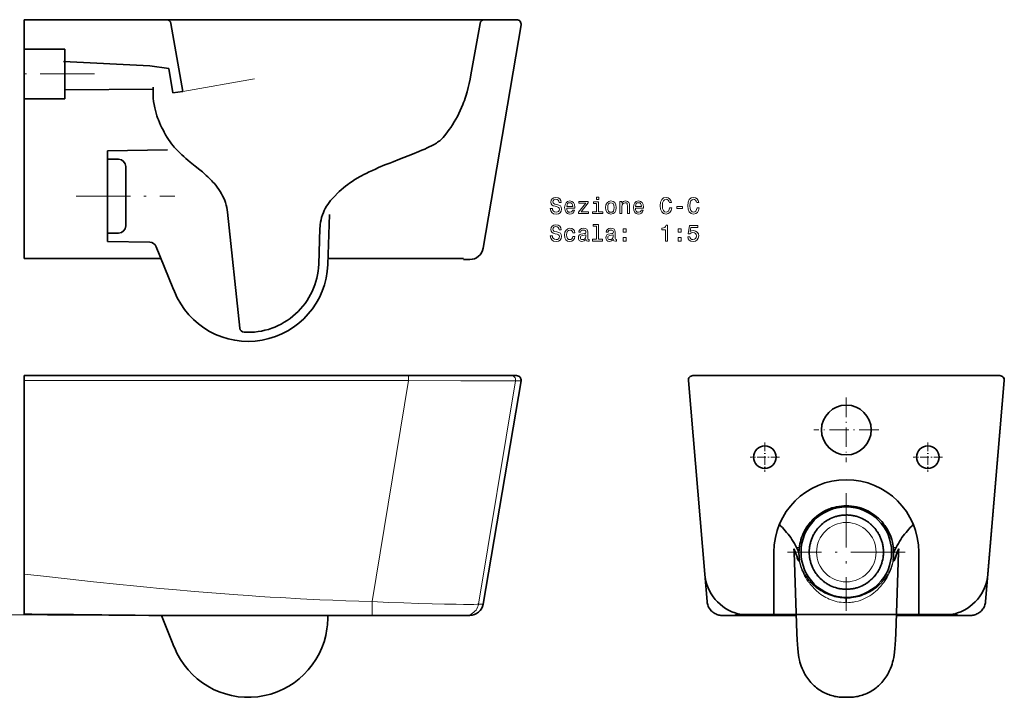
# Model space of a CAD drawing. Extents: x 5 to 349, y 0 to 250.
# Tile 3 of 3: x 131 to 349, y 100 to 250. Entities that reach past the tile are written whole.
import ezdxf

# ---------------------------------------------------------------- set-up
doc = ezdxf.new("R2010")
doc.units = 0
doc.linetypes.add('DASHDOT', pattern=[18.5, 12, -3, 0.5, -3])

msp = doc.modelspace()

# ---------------------------------------------------------------- linework, layer by layer
at = {"color": 7, "lineweight": 35, "ltscale": 0.162522}
msp.add_line((132.24, 249.73), (132.24, 243.23), dxfattribs=at)
at = {"color": 7, "lineweight": 35}
for p, q in [((132.24, 249.73), (163.68, 249.73)), ((163.68, 249.73), (233.93, 249.73)), ((242.04, 248.56), (233.66, 199.23)), ((132.24, 243.23), (132.24, 196.93)), ((150.67, 220.72), (150.67, 200.72)), ((179.87, 181.57), (177.18, 207.17)), ((132.24, 196.93), (162.47, 196.93)), ((199.35, 196.93), (229.3, 196.93)), ((217.17, 171.07), (132.24, 171.07)), ((132.24, 127.23), (132.24, 169.99)), ((239.86, 171.07), (217.17, 171.07)), ((242.04, 169.9), (233.66, 120.57)), ((279.01, 169.99), (282.64, 127.23)), ((313.92, 171.07), (280.01, 171.07)), ((347.83, 171.07), (313.92, 171.07)), ((348.83, 169.99), (344.68, 121.13)), ((345.2, 127.23), (348.83, 169.99)), ((166.38, 118.07), (209.13, 118.07)), ((209.13, 118.07), (229.71, 118.07)), ((297.93, 118.27), (329.91, 118.27))]:
    msp.add_line(p, q, dxfattribs=at)
at = {"color": 7, "lineweight": 35, "ltscale": 0.381223}
msp.add_line((167.32, 233.88), (164.67, 248.9), dxfattribs=at)
at = {"color": 7, "lineweight": 35, "ltscale": 0.289236}
msp.add_line((230.97, 237.51), (232.98, 248.9), dxfattribs=at)
at = {"color": 7, "lineweight": 35, "ltscale": 0.17725}
msp.add_line((233.96, 249.73), (241.05, 249.73), dxfattribs=at)
at = {"color": 7, "lineweight": 35, "ltscale": 0.075012}
for p, q in [((132.24, 243.23), (135.24, 243.23)), ((132.24, 232.23), (135.24, 232.23))]:
    msp.add_line(p, q, dxfattribs=at)
at = {"color": 7, "lineweight": 35, "ltscale": 0.150024}
for p, q in [((141.24, 243.23), (135.24, 243.23)), ((141.24, 232.23), (135.24, 232.23))]:
    msp.add_line(p, q, dxfattribs=at)
at = {"color": 7, "lineweight": 35, "ltscale": 0.275044}
msp.add_line((141.24, 243.23), (141.24, 232.23), dxfattribs=at)
at = {"color": 7, "lineweight": 35, "ltscale": 0.477025}
msp.add_line((140.95, 240.51), (160, 239.5), dxfattribs=at)
at = {"color": 7, "lineweight": 35, "ltscale": 0.106507}
msp.add_line((160, 239.5), (164.22, 238.91), dxfattribs=at)
at = {"color": 7, "linetype": 'DASHDOT', "lineweight": 13}
for p, q in [((147.77, 237.73), (125.51, 237.73)), ((143.7, 210.72), (165.53, 210.72)), ((313.92, 145.07), (313.92, 119.07)), ((326.92, 132.07), (300.92, 132.07))]:
    msp.add_line(p, q, dxfattribs=at)
at = {"color": 7, "lineweight": 35, "ltscale": 0.136448}
msp.add_line((164.22, 238.91), (165.09, 233.53), dxfattribs=at)
at = {"color": 7, "lineweight": 13, "ltscale": 0.401264}
msp.add_line((167.32, 233.88), (183.12, 236.67), dxfattribs=at)
at = {"color": 7, "lineweight": 35, "ltscale": 0.486609}
msp.add_line((141.24, 234.25), (160.7, 234.41), dxfattribs=at)
at = {"color": 7, "lineweight": 35, "ltscale": 0.025176}
msp.add_line((160.7, 234.85), (160.7, 233.84), dxfattribs=at)
at = {"color": 7, "lineweight": 35, "ltscale": 0.056294}
msp.add_line((165.09, 233.53), (167.32, 233.88), dxfattribs=at)
at = {"color": 7, "lineweight": 35, "ltscale": 0.137561}
msp.add_line((132.24, 232.23), (132.24, 226.72), dxfattribs=at)
at = {"color": 7, "lineweight": 35, "ltscale": 0.330765}
msp.add_line((163.89, 220.98), (150.67, 220.72), dxfattribs=at)
at = {"color": 7, "lineweight": 35, "ltscale": 0.044894}
for p, q in [((150.67, 220.72), (150.67, 218.93)), ((150.67, 202.52), (150.67, 200.72))]:
    msp.add_line(p, q, dxfattribs=at)
at = {"color": 7, "lineweight": 35, "ltscale": 0.060746}
for p, q in [((153.1, 218.88), (150.67, 218.93)), ((153.1, 202.56), (150.67, 202.52))]:
    msp.add_line(p, q, dxfattribs=at)
at = {"color": 7, "lineweight": 35, "ltscale": 0.225415}
msp.add_line((154.67, 217.28), (154.67, 208.27), dxfattribs=at)
at = {"color": 7, "lineweight": 35, "ltscale": 0.013378}
msp.add_line((175.81, 211.27), (175.54, 211.73), dxfattribs=at)
at = {"color": 7, "lineweight": 35, "ltscale": 0.048462}
msp.add_line((200.5, 210.35), (201.86, 211.73), dxfattribs=at)
at = {"color": 7, "lineweight": 35, "ltscale": 0.102662}
msp.add_line((154.67, 208.27), (154.67, 204.16), dxfattribs=at)
at = {"color": 7, "lineweight": 35, "ltscale": 0.277028}
msp.add_line((199.31, 195.62), (199.7, 206.7), dxfattribs=at)
at = {"color": 7, "lineweight": 35, "ltscale": 0.19824}
msp.add_line((197.31, 195.69), (197.59, 203.62), dxfattribs=at)
at = {"color": 7, "lineweight": 35, "ltscale": 0.232356}
msp.add_line((159.96, 200.54), (150.67, 200.72), dxfattribs=at)
at = {"color": 7, "lineweight": 35, "ltscale": 0.244173}
msp.add_line((165.08, 190.49), (161.41, 199.54), dxfattribs=at)
at = {"color": 7, "lineweight": 35, "ltscale": 0.035}
msp.add_line((230.7, 196.73), (229.3, 196.73), dxfattribs=at)
at = {"color": 7, "lineweight": 35, "ltscale": 0.023075}
msp.add_line((165.43, 189.64), (165.08, 190.49), dxfattribs=at)
at = {"color": 7, "lineweight": 35, "ltscale": 0.027115}
msp.add_line((132.24, 169.99), (132.24, 171.07), dxfattribs=at)
at = {"color": 7, "lineweight": 13}
for p, q in [((132.24, 169.99), (217.17, 169.99)), ((217.17, 169.99), (209.12, 121.13)), ((232.62, 120.55), (240.83, 169.9)), ((143.11, 118.24), (109.26, 118.24))]:
    msp.add_line(p, q, dxfattribs=at)
at = {"color": 7, "lineweight": 13, "ltscale": 0.027114}
msp.add_line((217.17, 169.99), (217.17, 171.07), dxfattribs=at)
at = {"color": 7, "lineweight": 35, "ltscale": 0.029847}
msp.add_line((241.05, 171.07), (239.86, 171.07), dxfattribs=at)
at = {"color": 7, "lineweight": 13, "ltscale": 0.030199}
msp.add_line((240.83, 169.9), (242.04, 169.9), dxfattribs=at)
at = {"color": 7, "linetype": 'DASHDOT', "lineweight": 13, "ltscale": 0.357559}
for p, q in [((313.92, 166.22), (313.92, 151.92)), ((321.07, 159.07), (306.77, 159.07))]:
    msp.add_line(p, q, dxfattribs=at)
at = {"color": 7, "linetype": 'DASHDOT', "lineweight": 13, "ltscale": 0.162526}
for p, q in [((295.92, 156.32), (295.92, 149.82)), ((331.92, 156.32), (331.92, 149.82)), ((299.17, 153.07), (292.67, 153.07)), ((335.18, 153.07), (328.67, 153.07))]:
    msp.add_line(p, q, dxfattribs=at)
at = {"color": 7, "lineweight": 13, "ltscale": 0.000357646}
msp.add_line((302.35, 132.79), (302.34, 132.8), dxfattribs=at)
at = {"color": 7, "lineweight": 35, "ltscale": 0.018372}
for p, q in [((302.37, 132.07), (302.34, 132.8)), ((325.48, 132.07), (325.5, 132.8))]:
    msp.add_line(p, q, dxfattribs=at)
at = {"color": 7, "lineweight": 13, "ltscale": 0.000701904}
msp.add_line((302.94, 133.07), (302.91, 133.07), dxfattribs=at)
at = {"color": 7, "lineweight": 13, "ltscale": 0.015393}
for p, q in [((302.91, 133.07), (303.52, 133.07)), ((324.32, 133.07), (324.93, 133.07))]:
    msp.add_line(p, q, dxfattribs=at)
at = {"color": 7, "lineweight": 13, "ltscale": 8.11016e-06}
msp.add_line((303.21, 133.07), (303.21, 133.07), dxfattribs=at)
at = {"color": 7, "lineweight": 13, "ltscale": 0.000397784}
msp.add_line((325.5, 132.79), (325.5, 132.8), dxfattribs=at)
at = {"color": 7, "lineweight": 35, "ltscale": 0.332599}
for p, q in [((297.93, 131.58), (297.93, 118.27)), ((329.91, 118.27), (329.91, 131.58))]:
    msp.add_line(p, q, dxfattribs=at)
at = {"color": 7, "lineweight": 35, "ltscale": 0.449886}
msp.add_line((302.99, 114.08), (302.37, 132.07), dxfattribs=at)
at = {"color": 7, "lineweight": 35, "ltscale": 0.449887}
msp.add_line((324.85, 114.08), (325.48, 132.07), dxfattribs=at)
at = {"color": 7, "lineweight": 35, "ltscale": 0.001923}
for p, q in [((306.07, 129.69), (306.09, 129.61)), ((321.77, 129.69), (321.75, 129.61))]:
    msp.add_line(p, q, dxfattribs=at)
at = {"color": 7, "lineweight": 35, "ltscale": 0.220722}
msp.add_line((132.24, 118.4), (132.24, 127.23), dxfattribs=at)
at = {"color": 7, "lineweight": 35, "ltscale": 0.152837}
for p, q in [((283.16, 121.13), (282.64, 127.23)), ((344.68, 121.13), (345.2, 127.23))]:
    msp.add_line(p, q, dxfattribs=at)
at = {"color": 7, "lineweight": 35, "ltscale": 0.024992}
msp.add_line((313.92, 121.89), (313.92, 120.89), dxfattribs=at)
at = {"color": 7, "lineweight": 13, "ltscale": 0.026026}
msp.add_line((233.66, 120.57), (232.62, 120.55), dxfattribs=at)
at = {"color": 7, "lineweight": 35, "ltscale": 0.003535}
msp.add_line((283.15, 121.27), (283.16, 121.13), dxfattribs=at)
at = {"color": 7, "lineweight": 13, "ltscale": 1.34384e-05}
msp.add_line((283.16, 121.13), (283.16, 121.13), dxfattribs=at)
at = {"color": 7, "lineweight": 13, "ltscale": 1.48773e-05}
msp.add_line((344.68, 121.13), (344.68, 121.13), dxfattribs=at)
at = {"color": 7, "lineweight": 35, "ltscale": 0.003128}
msp.add_line((132.24, 118.4), (132.24, 118.27), dxfattribs=at)
at = {"color": 7, "lineweight": 35, "ltscale": 0.003127}
msp.add_line((132.24, 118.4), (132.24, 118.27), dxfattribs=at)
at = {"color": 7, "lineweight": 35, "ltscale": 0.104775}
msp.add_line((132.24, 118.27), (136.43, 118.27), dxfattribs=at)
at = {"color": 7, "lineweight": 35, "ltscale": 0.067819}
msp.add_line((136.43, 118.27), (139.14, 118.27), dxfattribs=at)
at = {"color": 7, "lineweight": 35, "ltscale": 0.150547}
msp.add_line((145.11, 118.24), (139.09, 118.2), dxfattribs=at)
msp.add_line((145.11, 118.24), (139.09, 118.2), dxfattribs=at)
at = {"color": 7, "lineweight": 35, "ltscale": 0.098937}
msp.add_line((139.14, 118.27), (143.1, 118.27), dxfattribs=at)
at = {"color": 7, "lineweight": 35, "ltscale": 0.168351}
msp.add_line((165.08, 111.84), (162.55, 118.08), dxfattribs=at)
at = {"color": 7, "lineweight": 13, "ltscale": 0.041904}
msp.add_line((199.26, 116.4), (199.32, 118.07), dxfattribs=at)
at = {"color": 7, "lineweight": 35, "ltscale": 0.027623}
msp.add_line((199.31, 116.97), (199.35, 118.07), dxfattribs=at)
at = {"color": 7, "lineweight": 35, "ltscale": 0.245657}
msp.add_line((199.35, 118.07), (209.17, 118.07), dxfattribs=at)
at = {"color": 7, "lineweight": 35, "ltscale": 0.479099}
msp.add_line((209.17, 118.07), (228.34, 118.07), dxfattribs=at)
at = {"color": 7, "lineweight": 35, "ltscale": 0.024086}
msp.add_line((228.34, 118.07), (229.3, 118.07), dxfattribs=at)
at = {"color": 7, "lineweight": 35, "ltscale": 0.024677}
msp.add_line((229.71, 118.07), (230.7, 118.07), dxfattribs=at)
at = {"color": 7, "lineweight": 35, "ltscale": 0.000268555}
msp.add_line((286.48, 118.07), (286.5, 118.07), dxfattribs=at)
at = {"color": 7, "lineweight": 35, "ltscale": 0.000714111}
for p, q in [((286.49, 118.07), (286.52, 118.07)), ((341.35, 118.07), (341.32, 118.07))]:
    msp.add_line(p, q, dxfattribs=at)
at = {"color": 7, "lineweight": 35, "ltscale": 0.00010376}
for p, q in [((286.49, 118.07), (286.49, 118.07)), ((286.49, 118.07), (286.49, 118.07)), ((341.35, 118.07), (341.36, 118.07)), ((341.35, 118.07), (341.36, 118.07))]:
    msp.add_line(p, q, dxfattribs=at)
at = {"color": 7, "lineweight": 35, "ltscale": 0.063486}
for p, q in [((289.03, 118.07), (286.5, 118.07)), ((338.81, 118.07), (341.35, 118.07))]:
    msp.add_line(p, q, dxfattribs=at)
at = {"color": 7, "lineweight": 35, "ltscale": 0.345502}
msp.add_line((289.03, 118.07), (302.85, 118.07), dxfattribs=at)
at = {"color": 7, "lineweight": 35, "ltscale": 0.019644}
for p, q in [((289.48, 118.24), (290.27, 118.2)), ((338.36, 118.24), (337.58, 118.2))]:
    msp.add_line(p, q, dxfattribs=at)
at = {"color": 7, "lineweight": 35, "ltscale": 0.012365}
for p, q in [((290.56, 118.27), (290.08, 118.4)), ((337.76, 118.4), (337.29, 118.27))]:
    msp.add_line(p, q, dxfattribs=at)
at = {"color": 7, "lineweight": 35, "ltscale": 0.010715}
for p, q in [((290.18, 118.27), (290.61, 118.27)), ((337.23, 118.27), (337.66, 118.27))]:
    msp.add_line(p, q, dxfattribs=at)
at = {"color": 7, "lineweight": 35, "ltscale": 0.001357}
msp.add_line((290.61, 118.27), (290.56, 118.27), dxfattribs=at)
at = {"color": 7, "lineweight": 35, "ltscale": 0.182922}
msp.add_line((297.93, 118.27), (290.61, 118.27), dxfattribs=at)
at = {"color": 7, "lineweight": 35, "ltscale": 0.348599}
msp.add_line((324.99, 118.07), (338.93, 118.07), dxfattribs=at)
at = {"color": 7, "lineweight": 35, "ltscale": 0.182924}
msp.add_line((337.23, 118.27), (329.91, 118.27), dxfattribs=at)
at = {"color": 7, "lineweight": 35, "ltscale": 0.001355}
msp.add_line((337.29, 118.27), (337.23, 118.27), dxfattribs=at)
at = {"color": 7, "lineweight": 35, "ltscale": 0.00687}
msp.add_line((337.66, 118.27), (337.93, 118.27), dxfattribs=at)
at = {"color": 7, "lineweight": 35, "ltscale": 0.009557}
msp.add_line((337.93, 118.27), (338.32, 118.27), dxfattribs=at)
at = {"color": 7, "lineweight": 35, "ltscale": 0.000270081}
msp.add_line((341.35, 118.07), (341.36, 118.07), dxfattribs=at)
at = {"color": 7, "lineweight": 13, "ltscale": 0.000148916}
msp.add_line((199.21, 115.65), (199.21, 115.64), dxfattribs=at)
at = {"color": 7, "lineweight": 35, "ltscale": 0.00059369}
msp.add_line((165.43, 110.98), (165.42, 111), dxfattribs=at)
at = {"color": 7, "lineweight": 35, "ltscale": 0.001764}
msp.add_line((165.46, 110.89), (165.43, 110.96), dxfattribs=at)
at = {"color": 7, "lineweight": 35, "ltscale": 0.013985}
msp.add_line((313.92, 99.99), (313.36, 99.99), dxfattribs=at)
at = {"color": 7, "lineweight": 35, "ltscale": 0.013983}
msp.add_line((314.48, 99.99), (313.92, 99.99), dxfattribs=at)
at = {"color": 7, "lineweight": 35}
for points in [[(224.85, 223.73), (225.14, 224.08), (225.43, 224.44), (225.81, 224.93), (226.17, 225.43), (226.52, 225.94), (226.9, 226.53), (227.27, 227.13), (227.63, 227.74), (227.97, 228.37), (228.29, 229), (228.6, 229.65), (228.89, 230.32), (229.17, 230.99), (229.34, 231.44), (229.51, 231.9), (229.67, 232.37), (229.83, 232.84), (230.12, 233.8), (230.36, 234.71), (230.59, 235.63), (230.79, 236.56), (230.97, 237.51)], [(160.7, 233.84), (160.72, 233.11), (160.76, 232.39), (160.84, 231.68), (160.94, 230.97), (161.08, 230.27), (161.22, 229.68), (161.38, 229.1), (161.56, 228.52), (161.71, 228.07), (161.88, 227.63), (162.13, 227.02), (162.39, 226.42), (162.67, 225.83), (162.91, 225.37), (163.15, 224.91), (163.49, 224.31), (163.83, 223.73)], [(163.83, 223.73), (164.14, 223.24), (164.46, 222.77), (164.8, 222.31), (165.16, 221.87), (165.4, 221.57), (165.65, 221.29), (166.16, 220.73), (166.7, 220.2), (167.08, 219.83), (167.48, 219.47), (167.93, 219.07), (168.4, 218.68), (168.93, 218.24), (170, 217.38), (171.07, 216.52), (171.6, 216.08), (172.04, 215.71), (172.47, 215.33), (172.8, 215.02), (173.14, 214.71), (173.42, 214.42), (173.7, 214.13), (173.95, 213.86), (174.18, 213.59), (174.55, 213.15), (174.9, 212.69), (175.23, 212.22), (175.54, 211.73)], [(203.73, 213.32), (204.13, 213.61), (204.71, 214), (205.31, 214.38), (205.93, 214.75), (206.36, 214.99), (206.8, 215.23), (207.31, 215.51), (207.83, 215.77), (208.5, 216.1), (209.18, 216.42), (209.87, 216.73), (210.56, 217.03), (211.94, 217.62), (213.03, 218.06), (213.75, 218.34), (215.19, 218.91), (217.11, 219.65), (218.05, 220.02), (219.43, 220.58), (220.1, 220.86), (220.76, 221.15), (221.26, 221.38), (221.75, 221.62), (222.28, 221.89), (222.82, 222.18)], [(222.82, 222.18), (223.32, 222.48), (223.55, 222.63), (223.78, 222.78), (224.06, 222.99), (224.32, 223.2), (224.56, 223.42), (224.71, 223.57), (224.85, 223.73)], [(201.86, 211.73), (202.3, 212.15), (202.76, 212.55), (203.23, 212.94), (203.73, 213.32)], [(200.5, 210.35), (200.18, 210.02), (199.95, 209.76), (199.62, 209.35), (199.32, 208.92), (199.04, 208.49), (198.78, 208.04), (198.55, 207.57), (198.34, 207.1), (198.14, 206.57), (197.97, 206.04), (197.83, 205.51), (197.72, 204.96), (197.65, 204.41), (197.61, 204.07), (197.59, 203.62)], [(313.92, 142.32), (313.38, 142.31), (312.84, 142.26), (312.31, 142.19), (311.78, 142.1), (311.26, 141.97), (310.75, 141.83), (310.25, 141.65), (309.98, 141.55), (309.72, 141.43), (309.45, 141.31), (309.19, 141.18), (308.69, 140.91), (308.21, 140.62), (307.76, 140.31), (307.34, 139.98), (306.97, 139.66), (306.62, 139.34), (306.29, 139.01), (305.99, 138.67), (305.71, 138.33), (305.46, 138), (305.22, 137.66), (305.06, 137.42), (304.9, 137.17), (304.76, 136.91), (304.62, 136.65), (304.4, 136.2), (304.2, 135.75), (304.03, 135.29), (303.88, 134.82), (303.76, 134.38), (303.66, 133.92), (303.58, 133.5), (303.51, 132.94), (303.48, 132.51), (303.46, 132.07)], [(324.38, 132.07), (324.37, 132.54), (324.33, 133.01), (324.27, 133.42), (324.21, 133.81), (324.1, 134.31), (324.03, 134.59), (323.95, 134.86), (323.81, 135.3), (323.65, 135.73), (323.46, 136.16), (323.26, 136.59), (323, 137.05), (322.72, 137.52), (322.4, 137.98), (322.23, 138.21), (322.05, 138.44), (321.73, 138.82), (321.38, 139.18), (321.01, 139.55), (320.6, 139.9), (320.17, 140.24), (319.74, 140.55), (319.28, 140.84), (318.81, 141.11), (318.31, 141.35), (317.79, 141.58), (317.27, 141.77), (316.73, 141.93), (316.18, 142.07), (315.63, 142.18), (315.06, 142.26), (314.49, 142.31), (313.92, 142.32)], [(299.13, 138.16), (299.46, 137.83), (299.78, 137.49), (300.1, 137.15), (300.42, 136.8), (300.73, 136.43), (301.04, 136.05), (301.33, 135.67), (301.62, 135.27), (301.9, 134.86), (302.17, 134.43), (302.43, 133.99), (302.67, 133.54), (302.91, 133.07)], [(328.72, 138.16), (328.39, 137.83), (328.06, 137.49), (327.74, 137.15), (327.42, 136.8), (327.11, 136.43), (326.8, 136.05), (326.51, 135.67), (326.22, 135.27), (325.94, 134.86), (325.67, 134.43), (325.42, 133.99), (325.17, 133.54), (324.93, 133.07)], [(302.34, 132.8), (302.35, 132.79), (302.37, 132.76), (302.48, 132.51), (302.67, 132.07)], [(302.37, 132.74), (302.34, 132.79), (302.34, 132.8), (302.34, 132.8), (302.34, 132.8), (302.34, 132.8), (302.34, 132.8)], [(302.65, 132.07), (302.48, 132.48), (302.4, 132.65), (302.37, 132.74)], [(325.18, 132.07), (325.32, 132.42), (325.46, 132.72), (325.5, 132.8), (325.5, 132.8)], [(325.47, 132.74), (325.44, 132.65), (325.34, 132.41), (325.2, 132.07)], [(325.5, 132.8), (325.5, 132.8), (325.5, 132.8), (325.5, 132.8), (325.5, 132.8), (325.5, 132.79), (325.47, 132.74)], [(303.04, 130.91), (302.96, 131.17), (302.88, 131.43), (302.72, 131.88), (302.65, 132.07)], [(302.67, 132.07), (302.79, 131.75), (303.05, 131.03), (303.16, 130.71)], [(303.47, 130.15), (303.44, 130.14), (303.41, 130.15), (303.37, 130.16), (303.34, 130.18), (303.29, 130.25), (303.25, 130.31), (303.2, 130.43), (303.14, 130.57), (303.06, 130.84), (303.04, 130.91)], [(303.46, 132.07), (303.46, 131.71), (303.47, 131.36), (303.51, 130.78), (303.53, 130.63)], [(324.32, 130.63), (324.37, 131.21), (324.38, 131.5), (324.38, 132.07)], [(324.8, 130.91), (324.72, 130.64), (324.67, 130.5), (324.6, 130.33), (324.56, 130.26), (324.52, 130.21), (324.49, 130.17), (324.43, 130.14), (324.38, 130.15)], [(324.68, 130.71), (324.92, 131.37), (325.18, 132.07)], [(325.2, 132.07), (325.01, 131.59), (324.92, 131.31), (324.8, 130.91)], [(303.47, 130.15), (303.5, 130.17), (303.54, 130.2)], [(303.54, 130.2), (303.55, 130.22), (303.56, 130.25), (303.56, 130.31)], [(324.28, 130.31), (324.28, 130.25), (324.29, 130.22), (324.31, 130.2)], [(324.31, 130.2), (324.34, 130.17), (324.38, 130.15)], [(283.16, 121.13), (283.19, 120.89), (283.24, 120.64), (283.31, 120.4), (283.39, 120.16), (283.49, 119.94), (283.61, 119.72), (283.75, 119.51), (283.9, 119.31), (284.06, 119.12), (284.24, 118.95), (284.42, 118.79), (284.62, 118.64), (284.83, 118.51), (285.05, 118.4), (285.28, 118.3), (285.51, 118.22), (285.75, 118.15), (285.99, 118.11), (286.22, 118.08), (286.49, 118.07)], [(344.68, 121.13), (344.65, 120.89), (344.6, 120.64), (344.54, 120.4), (344.45, 120.16), (344.35, 119.94), (344.23, 119.72), (344.1, 119.51), (343.95, 119.31), (343.78, 119.12), (343.61, 118.95), (343.42, 118.79), (343.22, 118.64), (343.01, 118.51), (342.79, 118.4), (342.56, 118.3), (342.33, 118.22), (342.09, 118.15), (341.85, 118.11), (341.62, 118.08), (341.35, 118.07)], [(166.38, 118.07), (165.79, 118.07), (159.74, 118.09), (153.69, 118.13), (149.4, 118.18), (145.11, 118.24)], [(145.11, 118.24), (150.93, 118.16), (156.74, 118.11), (162.55, 118.08)], [(289.48, 118.24), (289.33, 118.15), (289.26, 118.12), (289.19, 118.09), (289.12, 118.08), (289.03, 118.07)], [(338.81, 118.07), (338.73, 118.08), (338.66, 118.09), (338.58, 118.12), (338.51, 118.15), (338.36, 118.24)], [(302.99, 114.09), (303.05, 112.72), (303.1, 111.66), (303.17, 110.76), (303.26, 109.97), (303.35, 109.32), (303.44, 108.8), (303.57, 108.2), (303.68, 107.78), (303.81, 107.33), (303.96, 106.89), (304.17, 106.34), (304.3, 106.05), (304.43, 105.76), (304.6, 105.43), (304.78, 105.1), (304.97, 104.76), (305.19, 104.43), (305.39, 104.14), (305.61, 103.84), (305.84, 103.56), (306.08, 103.28), (306.31, 103.04), (306.54, 102.8), (306.81, 102.54), (307.09, 102.29), (307.36, 102.08), (307.64, 101.87), (307.93, 101.67), (308.22, 101.48), (308.51, 101.3), (308.81, 101.13), (309.12, 100.98), (309.43, 100.83), (309.74, 100.7), (310.06, 100.58), (310.38, 100.47), (310.7, 100.37), (311.03, 100.28), (311.36, 100.2), (311.69, 100.14), (312.02, 100.08), (312.36, 100.04), (312.69, 100.01), (313.03, 100), (313.36, 99.99)], [(324.85, 114.09), (324.8, 112.72), (324.74, 111.66), (324.67, 110.76), (324.58, 109.97), (324.49, 109.32), (324.4, 108.8), (324.27, 108.2), (324.16, 107.78), (324.03, 107.33), (323.88, 106.89), (323.67, 106.34), (323.55, 106.05), (323.41, 105.76), (323.25, 105.43), (323.07, 105.1), (322.87, 104.76), (322.66, 104.43), (322.45, 104.14), (322.23, 103.84), (322, 103.56), (321.76, 103.28), (321.54, 103.04), (321.3, 102.8), (321.03, 102.54), (320.75, 102.29), (320.48, 102.08), (320.2, 101.87), (319.92, 101.67), (319.63, 101.48), (319.33, 101.3), (319.03, 101.13), (318.73, 100.98), (318.42, 100.83), (318.1, 100.7), (317.78, 100.58), (317.46, 100.47), (317.14, 100.37), (316.81, 100.28), (316.48, 100.2), (316.15, 100.14), (315.82, 100.08), (315.49, 100.04), (315.15, 100.01), (314.82, 100), (314.48, 99.99)]]:
    msp.add_lwpolyline(points, dxfattribs=at)
at = {"color": 7, "lineweight": 13}
for points in [[(248.96, 208.03), (248.5, 208.03), (248.6, 207.49), (248.85, 207.1), (249.24, 206.86), (249.76, 206.78), (250.28, 206.86), (250.67, 207.08), (250.92, 207.43), (251.01, 207.89), (250.93, 208.3), (250.72, 208.57), (250.38, 208.74), (249.92, 208.87), (249.53, 208.97), (249.27, 209.08), (249.12, 209.24), (249.08, 209.49), (249.12, 209.72), (249.25, 209.89), (249.46, 210.01), (249.73, 210.05), (250.02, 210), (250.24, 209.86), (250.38, 209.64), (250.45, 209.33), (250.91, 209.33), (250.91, 209.34), (250.83, 209.81), (250.6, 210.16), (250.22, 210.39), (249.72, 210.46), (249.26, 210.39), (248.91, 210.17), (248.68, 209.85), (248.6, 209.42), (248.67, 209.05), (248.86, 208.79), (249.16, 208.62), (249.58, 208.49), (249.99, 208.37), (250.29, 208.26), (250.48, 208.1), (250.54, 207.83), (250.48, 207.57), (250.33, 207.37), (250.09, 207.24), (249.78, 207.2), (249.44, 207.25), (249.18, 207.42), (249.01, 207.68)], [(252.13, 208.1), (253.91, 208.1), (253.91, 208.3), (253.83, 208.88), (253.61, 209.32), (253.26, 209.58), (252.79, 209.68), (252.33, 209.57), (251.98, 209.29), (251.75, 208.83), (251.67, 208.23), (251.75, 207.61), (251.97, 207.15), (252.32, 206.87), (252.77, 206.78), (253.17, 206.84), (253.49, 207.01), (253.73, 207.28), (253.86, 207.65), (253.42, 207.65), (253.33, 207.45), (253.2, 207.3), (252.83, 207.17), (252.54, 207.23), (252.33, 207.41), (252.18, 207.69), (252.13, 208.08)], [(252.13, 208.47), (252.19, 208.82), (252.33, 209.08), (252.53, 209.23), (252.8, 209.29), (253.07, 209.23), (253.28, 209.08), (253.4, 208.82), (253.45, 208.47)], [(256.32, 209.21), (254.75, 207.21), (254.75, 206.87), (256.94, 206.87), (256.94, 207.24), (255.31, 207.24), (256.87, 209.24), (256.87, 209.58), (254.82, 209.58), (254.82, 209.21)], [(259.17, 207.24), (259.17, 209.49), (258.03, 209.49), (258.03, 209.11), (258.73, 209.11), (258.73, 207.24), (257.82, 207.24), (257.82, 206.87), (260.09, 206.87), (260.09, 207.24)], [(259.19, 210.49), (258.72, 210.49), (258.72, 209.99), (259.19, 209.99)], [(260.72, 208.22), (260.8, 207.61), (261.03, 207.15), (261.4, 206.87), (261.9, 206.78), (262.39, 206.87), (262.75, 207.15), (262.99, 207.6), (263.07, 208.22), (262.99, 208.84), (262.75, 209.3), (262.39, 209.57), (261.9, 209.68), (261.4, 209.57), (261.03, 209.29), (260.8, 208.84)], [(261.18, 208.23), (261.22, 208.68), (261.36, 209.01), (261.59, 209.21), (261.9, 209.28), (262.2, 209.21), (262.43, 209.01), (262.57, 208.68), (262.62, 208.23), (262.57, 207.77), (262.43, 207.44), (262.2, 207.23), (261.9, 207.17), (261.59, 207.23), (261.36, 207.44), (261.22, 207.77)], [(263.89, 206.87), (264.33, 206.87), (264.33, 208.43), (264.38, 208.79), (264.52, 209.06), (264.75, 209.22), (265.05, 209.28), (265.3, 209.23), (265.45, 209.09), (265.52, 208.86), (265.55, 208.56), (265.55, 206.87), (265.99, 206.87), (265.99, 208.65), (265.97, 209.01), (265.88, 209.31), (265.58, 209.58), (265.12, 209.68), (264.86, 209.64), (264.65, 209.54), (264.46, 209.38), (264.31, 209.17), (264.31, 209.58), (263.89, 209.58)], [(267.31, 208.1), (269.09, 208.1), (269.09, 208.3), (269.01, 208.88), (268.79, 209.32), (268.44, 209.58), (267.97, 209.68), (267.51, 209.57), (267.16, 209.29), (266.93, 208.83), (266.85, 208.23), (266.93, 207.61), (267.15, 207.15), (267.5, 206.87), (267.95, 206.78), (268.35, 206.84), (268.67, 207.01), (268.91, 207.28), (269.04, 207.65), (268.6, 207.65), (268.51, 207.45), (268.38, 207.3), (268.01, 207.17), (267.72, 207.23), (267.51, 207.41), (267.36, 207.69), (267.31, 208.08)], [(267.31, 208.47), (267.37, 208.82), (267.51, 209.08), (267.71, 209.23), (267.98, 209.29), (268.25, 209.23), (268.46, 209.08), (268.58, 208.82), (268.63, 208.47)], [(274.86, 208.17), (274.76, 207.75), (274.59, 207.45), (274.36, 207.26), (274.09, 207.2), (273.76, 207.29), (273.5, 207.56), (273.33, 208.01), (273.27, 208.62), (273.33, 209.23), (273.5, 209.68), (273.75, 209.95), (274.09, 210.05), (274.33, 210), (274.54, 209.86), (274.7, 209.63), (274.81, 209.32), (275.29, 209.32), (275.14, 209.8), (274.87, 210.16), (274.52, 210.39), (274.09, 210.47), (273.55, 210.34), (273.14, 209.99), (272.88, 209.41), (272.79, 208.62), (272.88, 207.83), (273.14, 207.25), (273.55, 206.9), (274.09, 206.78), (274.56, 206.87), (274.93, 207.14), (275.2, 207.58), (275.34, 208.17)], [(280.93, 208.17), (280.83, 207.75), (280.66, 207.45), (280.43, 207.26), (280.16, 207.2), (279.83, 207.29), (279.57, 207.56), (279.4, 208.01), (279.35, 208.62), (279.4, 209.23), (279.57, 209.68), (279.83, 209.95), (280.16, 210.05), (280.4, 210), (280.61, 209.86), (280.77, 209.63), (280.88, 209.32), (281.36, 209.32), (281.21, 209.8), (280.95, 210.16), (280.59, 210.39), (280.16, 210.47), (279.62, 210.34), (279.22, 209.99), (278.95, 209.41), (278.86, 208.62), (278.95, 207.83), (279.22, 207.25), (279.62, 206.9), (280.16, 206.78), (280.63, 206.87), (281.01, 207.14), (281.27, 207.58), (281.41, 208.17)], [(276.47, 208.03), (277.69, 208.03), (277.69, 208.42), (276.47, 208.42)], [(248.96, 201.98), (248.5, 201.98), (248.6, 201.44), (248.85, 201.05), (249.24, 200.81), (249.76, 200.73), (250.28, 200.81), (250.67, 201.03), (250.92, 201.38), (251.01, 201.84), (250.93, 202.25), (250.72, 202.52), (250.38, 202.7), (249.92, 202.83), (249.53, 202.92), (249.27, 203.03), (249.12, 203.19), (249.08, 203.45), (249.12, 203.67), (249.25, 203.85), (249.46, 203.96), (249.73, 204), (250.02, 203.95), (250.24, 203.82), (250.38, 203.59), (250.45, 203.28), (250.91, 203.28), (250.91, 203.29), (250.83, 203.76), (250.6, 204.12), (250.22, 204.34), (249.72, 204.42), (249.26, 204.34), (248.91, 204.13), (248.68, 203.8), (248.6, 203.38), (248.67, 203), (248.86, 202.74), (249.16, 202.57), (249.58, 202.44), (249.99, 202.32), (250.29, 202.21), (250.48, 202.05), (250.54, 201.79), (250.48, 201.52), (250.33, 201.32), (250.09, 201.19), (249.78, 201.15), (249.44, 201.21), (249.18, 201.37), (249.01, 201.63)], [(253.47, 202.64), (253.91, 202.64), (253.82, 203.04), (253.6, 203.36), (253.26, 203.55), (252.82, 203.63), (252.34, 203.53), (251.97, 203.25), (251.74, 202.79), (251.66, 202.17), (251.74, 201.56), (251.96, 201.11), (252.32, 200.82), (252.81, 200.73), (253.24, 200.8), (253.58, 201.02), (253.81, 201.35), (253.91, 201.79), (253.49, 201.79), (253.41, 201.51), (253.27, 201.3), (253.07, 201.17), (252.82, 201.13), (252.52, 201.19), (252.29, 201.39), (252.16, 201.72), (252.11, 202.19), (252.16, 202.64), (252.3, 202.97), (252.53, 203.17), (252.82, 203.24), (253.09, 203.19), (253.28, 203.08), (253.41, 202.89)], [(256.39, 201.18), (256.39, 201.16), (256.42, 200.99), (256.49, 200.87), (256.81, 200.77), (257.06, 200.81), (257.06, 201.16), (256.95, 201.14), (256.81, 201.21), (256.78, 201.41), (256.78, 202.81), (256.72, 203.17), (256.55, 203.42), (256.24, 203.57), (255.8, 203.63), (255.38, 203.57), (255.07, 203.4), (254.87, 203.13), (254.81, 202.78), (254.81, 202.75), (255.2, 202.75), (255.24, 202.96), (255.35, 203.11), (255.53, 203.2), (255.79, 203.24), (256.04, 203.21), (256.21, 203.13), (256.32, 203), (256.35, 202.82), (256.33, 202.61), (256.25, 202.5), (256.05, 202.45), (255.67, 202.41), (255.24, 202.32), (254.93, 202.16), (254.75, 201.91), (254.7, 201.54), (254.75, 201.2), (254.9, 200.96), (255.15, 200.8), (255.5, 200.74), (255.97, 200.85)], [(258.7, 204.07), (258.7, 201.2), (257.79, 201.2), (257.79, 200.82), (260.05, 200.82), (260.05, 201.2), (259.14, 201.2), (259.14, 204.45), (258, 204.45), (258, 204.07)], [(262.46, 201.18), (262.46, 201.16), (262.49, 200.99), (262.56, 200.87), (262.88, 200.77), (263.13, 200.81), (263.13, 201.16), (263.02, 201.14), (262.88, 201.21), (262.86, 201.41), (262.86, 202.81), (262.79, 203.17), (262.62, 203.42), (262.31, 203.57), (261.88, 203.63), (261.45, 203.57), (261.14, 203.4), (260.94, 203.13), (260.88, 202.78), (260.88, 202.75), (261.28, 202.75), (261.31, 202.96), (261.42, 203.11), (261.6, 203.2), (261.86, 203.24), (262.11, 203.21), (262.29, 203.13), (262.39, 203), (262.43, 202.82), (262.41, 202.61), (262.33, 202.5), (262.12, 202.45), (261.75, 202.41), (261.31, 202.32), (261, 202.16), (260.82, 201.91), (260.77, 201.54), (260.82, 201.2), (260.97, 200.96), (261.23, 200.8), (261.57, 200.74), (262.04, 200.85)], [(264.59, 202.78), (265.28, 202.78), (265.28, 203.53), (264.59, 203.53)], [(273.95, 200.82), (274.41, 200.82), (274.41, 204.35), (274.07, 204.35), (273.98, 204.04), (273.79, 203.84), (273.52, 203.71), (273.13, 203.67), (273.13, 203.32), (273.95, 203.32)], [(276.73, 202.78), (277.43, 202.78), (277.43, 203.53), (276.73, 203.53)], [(278.86, 201.74), (278.97, 201.32), (279.22, 201), (279.58, 200.8), (280.05, 200.72), (280.56, 200.81), (280.96, 201.06), (281.21, 201.46), (281.3, 201.96), (281.22, 202.43), (280.98, 202.8), (280.6, 203.03), (280.11, 203.12), (279.73, 203.06), (279.44, 202.89), (279.58, 203.84), (281.11, 203.84), (281.11, 204.25), (279.24, 204.25), (278.96, 202.39), (279.37, 202.39), (279.66, 202.63), (280.03, 202.72), (280.36, 202.66), (280.6, 202.5), (280.76, 202.25), (280.81, 201.93), (280.76, 201.62), (280.6, 201.37), (280.35, 201.21), (280.03, 201.16), (279.77, 201.19), (279.56, 201.31), (279.41, 201.49), (279.33, 201.74)], [(256.34, 201.77), (256.28, 201.51), (256.12, 201.31), (255.88, 201.18), (255.58, 201.13), (255.39, 201.16), (255.25, 201.24), (255.16, 201.38), (255.14, 201.58), (255.16, 201.75), (255.24, 201.88), (255.56, 202.02), (255.97, 202.08), (256.34, 202.2)], [(262.41, 201.77), (262.35, 201.51), (262.19, 201.31), (261.95, 201.18), (261.65, 201.13), (261.46, 201.16), (261.32, 201.24), (261.24, 201.38), (261.21, 201.58), (261.23, 201.75), (261.31, 201.88), (261.63, 202.02), (262.04, 202.08), (262.41, 202.2)], [(264.59, 200.82), (265.28, 200.82), (265.28, 201.58), (264.59, 201.58)], [(276.73, 200.82), (277.43, 200.82), (277.43, 201.58), (276.73, 201.58)]]:
    msp.add_lwpolyline(points, close=True, dxfattribs=at)
for points in [[(217.17, 169.99), (228.69, 169.92), (233.97, 169.9), (238.51, 169.89), (240.09, 169.89), (240.83, 169.9)], [(240.83, 169.9), (240.84, 170.07), (240.83, 170.25), (240.78, 170.42), (240.71, 170.57), (240.61, 170.72), (240.49, 170.84), (240.34, 170.94), (240.19, 171.01), (240.02, 171.06), (239.86, 171.07)], [(305.47, 125.6), (305.2, 125.98), (304.94, 126.39), (304.69, 126.84), (304.44, 127.34), (304.22, 127.84), (304.11, 128.12), (304, 128.41), (303.9, 128.69), (303.82, 128.98), (303.74, 129.27), (303.66, 129.58), (303.6, 129.88), (303.54, 130.2)], [(303.56, 130.31), (303.66, 129.84), (303.78, 129.41), (303.9, 129.02), (304, 128.73), (304.11, 128.46), (304.22, 128.18), (304.34, 127.93), (304.58, 127.47), (304.8, 127.09), (305.02, 126.74), (305.25, 126.41)], [(322.38, 125.6), (322.66, 126), (322.93, 126.44), (323.2, 126.92), (323.4, 127.32), (323.6, 127.76), (323.71, 128.04), (323.82, 128.33), (323.92, 128.64), (324.02, 128.95), (324.15, 129.46), (324.2, 129.68), (324.31, 130.2)], [(322.6, 126.41), (322.9, 126.85), (323.05, 127.09), (323.2, 127.34), (323.34, 127.61), (323.48, 127.89), (323.6, 128.14), (323.72, 128.41), (323.86, 128.78), (324, 129.19), (324.13, 129.64), (324.21, 129.96), (324.28, 130.31)], [(209.12, 121.13), (206.22, 121.22), (203.34, 121.32), (200.46, 121.44), (197.59, 121.56), (193.28, 121.77), (188.97, 122.01), (186.61, 122.15), (184.24, 122.3), (181.83, 122.46), (179.41, 122.62), (174.63, 122.98), (169.85, 123.37), (165.06, 123.78), (162.19, 124.04), (159.32, 124.31), (156.35, 124.6), (153.38, 124.9), (147.54, 125.51), (141.7, 126.14), (135.85, 126.8), (132.24, 127.23)], [(305.25, 126.41), (305.46, 126.13), (305.67, 125.87), (305.9, 125.59), (306.1, 125.36), (306.32, 125.12), (306.66, 124.79), (307.03, 124.46), (307.42, 124.14), (307.82, 123.84), (308.25, 123.55), (308.7, 123.27), (309.18, 123.02), (309.69, 122.78), (310.09, 122.61), (310.5, 122.46), (310.92, 122.32), (311.34, 122.21), (311.77, 122.11), (312.21, 122.03), (312.55, 121.98), (312.89, 121.94), (313.4, 121.9), (313.92, 121.89)], [(305.47, 125.6), (305.42, 126.03), (305.25, 126.41)], [(313.92, 121.89), (314.21, 121.89), (314.51, 121.9), (314.8, 121.92), (315.09, 121.95), (315.54, 122.01), (315.99, 122.09), (316.42, 122.19), (316.83, 122.3), (317.3, 122.44), (317.74, 122.61), (318.17, 122.78), (318.58, 122.97), (319.01, 123.2), (319.42, 123.44), (319.8, 123.68), (320.17, 123.94), (320.51, 124.21), (320.84, 124.47), (321.14, 124.75), (321.36, 124.96), (321.57, 125.17), (321.95, 125.6), (322.29, 126.01), (322.6, 126.41)], [(322.6, 126.41), (322.43, 126.03), (322.38, 125.6)], [(313.92, 120.89), (313.6, 120.91), (313.27, 120.93), (312.81, 120.98), (312.35, 121.04), (311.91, 121.12), (311.44, 121.23), (310.99, 121.37), (310.55, 121.52), (310.13, 121.69), (309.74, 121.87), (309.36, 122.06), (309, 122.26), (308.62, 122.5), (308.26, 122.74), (307.92, 123), (307.66, 123.21), (307.42, 123.42), (307.09, 123.73), (306.78, 124.05), (306.49, 124.37), (306.21, 124.7), (305.96, 125.01), (305.83, 125.18), (305.68, 125.34), (305.57, 125.45), (305.47, 125.6)], [(313.92, 120.89), (314.39, 120.92), (314.84, 120.96), (315.17, 121), (315.49, 121.04), (315.94, 121.13), (316.51, 121.26), (317, 121.41), (317.47, 121.59), (317.97, 121.8), (318.38, 122.01), (318.68, 122.16), (319.11, 122.43), (319.35, 122.58), (319.58, 122.74), (320.02, 123.08), (320.4, 123.4), (320.8, 123.77), (321.16, 124.15), (321.44, 124.47), (321.78, 124.88), (322, 125.16), (322.14, 125.32), (322.28, 125.45), (322.31, 125.49), (322.35, 125.54), (322.38, 125.6)], [(209.12, 121.13), (212.76, 120.96), (216.13, 120.84), (219.44, 120.73), (222.37, 120.65), (225.15, 120.59), (227.67, 120.55), (229.28, 120.53), (230.66, 120.53), (231.59, 120.53), (232.31, 120.54), (232.62, 120.55)], [(229.71, 118.07), (230.06, 118.09), (230.39, 118.15), (230.72, 118.25), (231.03, 118.39), (231.33, 118.56), (231.6, 118.77), (231.85, 119.01), (232.08, 119.27), (232.26, 119.57), (232.42, 119.88), (232.54, 120.21), (232.62, 120.55), (232.62, 120.55)]]:
    msp.add_lwpolyline(points, dxfattribs=at)
at = {"color": 7, "lineweight": 35}
for centre, radius in [((313.92, 159.07), 5.5), ((295.92, 153.07), 2.5), ((331.92, 153.07), 2.5), ((313.92, 132.07), 10)]:
    msp.add_circle(centre, radius, dxfattribs=at)
at = {"color": 7, "lineweight": 13}
for radius in [8.16, 6.56]:
    msp.add_circle((313.92, 132.07), radius, dxfattribs=at)
at = {"color": 7, "lineweight": 35}
for centre, radius, start, end in [((163.68, 248.73), 1, 10.0001, 90), ((233.96, 248.73), 1, 90, 170), ((241.05, 248.73), 1, 350.3625, 90), ((153.07, 217.28), 1.6, 0, 89), ((167.24, 206.13), 10, 6.0001, 30.9525), ((153.07, 204.16), 1.6, 271, 360), ((159.93, 198.94), 1.6, 22.0761, 88.907), ((230.7, 199.73), 3, 270, 350.3624), ((181.73, 196.24), 17.59, 202.0422, 358), ((181.73, 196.24), 15.59, 266.6086, 358), ((180.87, 181.67), 1, 186, 266.6086), ((241.05, 170.07), 1, 350.3625, 90), ((280.01, 170.07), 1, 90.0046, 184.8485), ((347.83, 170.07), 1, 355.1515, 89.9954), ((347.83, 170.07), 1, 20.0291, 53.4923), ((347.83, 170.07), 1, 355.1463, 12.3757), ((313.92, 132.07), 16, 90, 180), ((313.92, 132.07), 16, 0, 90), ((313.92, 132.07), 8.2, 118.1245, 123.7496), ((313.92, 132.07), 8.2, 106.8754, 118.1246), ((313.92, 132.07), 8.2, 101.2504, 106.8755), ((313.92, 132.07), 8.2, 95.6248, 101.2503), ((313.92, 132.07), 8.2, 89.9998, 95.6247), ((313.92, 132.07), 8.21, 84.3756, 89.9998), ((313.92, 132.07), 8.2, 78.75, 84.3747), ((313.92, 132.07), 8.21, 73.1251, 78.7492), ((313.92, 132.07), 8.21, 61.8758, 73.1236), ((313.92, 132.07), 8.2, 56.2505, 61.875), ((313.92, 132.07), 8.2, 140.6248, 146.2504), ((313.92, 132.07), 8.2, 129.3753, 140.6251), ((313.92, 132.07), 8.2, 123.7497, 129.3752), ((313.92, 132.07), 8.21, 50.6253, 56.2497), ((313.92, 132.07), 8.21, 45.0005, 50.6246), ((313.92, 132.07), 8.21, 39.3756, 44.9998), ((313.92, 132.07), 8.2, 33.7499, 39.3748), ((313.92, 132.07), 8.2, 151.8755, 163.1246), ((313.92, 132.07), 8.2, 146.2504, 151.8755), ((313.92, 132.07), 8.21, 28.1247, 33.7491), ((313.92, 132.07), 8.21, 22.5004, 28.124), ((313.92, 132.07), 8.21, 16.8761, 22.4997), ((240.86, 103.21), 68.86, 24.6192, 25.6969), ((313.92, 132.07), 8.2, 174.3753, 185.6251), ((313.92, 132.07), 8.2, 168.7496, 174.3752), ((313.92, 132.07), 8.2, 163.1245, 168.7496), ((313.92, 132.07), 8.21, 11.2508, 16.8753), ((313.92, 132.07), 8.2, 5.6251, 11.25), ((313.92, 132.07), 8.21, 0.0001, 5.6243), ((387.08, 103.17), 68.97, 154.3035, 155.3744), ((313.92, 132.07), 16, 180, 181.7583), ((327.15, 139.59), 25.58, 200.3067, 201.6336), ((334.01, 134.04), 30.67, 186.374, 186.9882), ((313.92, 132.07), 8.2, 185.6248, 191.2504), ((313.92, 132.07), 8.2, 343.1248, 354.374), ((313.92, 132.07), 8.21, 354.3756, 359.9994), ((293.84, 134.04), 30.67, 353.0117, 353.626), ((300.69, 139.59), 25.58, 338.3664, 339.6933), ((313.92, 132.07), 16, 358.2417, 0), ((313.92, 132.07), 8.2, 191.2504, 196.8755), ((313.92, 132.07), 8.2, 197.4126, 208.1245), ((313.92, 132.07), 8.21, 331.8758, 337.4995), ((313.92, 132.07), 8.21, 337.5001, 342.5871), ((292.61, 128.07), 10, 184.8531, 255.3505), ((313.92, 132.07), 8.2, 208.1245, 213.7496), ((313.92, 132.07), 8.2, 213.7496, 219.3752), ((313.92, 132.07), 8.2, 219.3753, 230.625), ((313.92, 132.07), 8.21, 309.3755, 314.9996), ((313.92, 132.07), 8.21, 315.0002, 320.6244), ((313.92, 132.07), 8.2, 320.6254, 326.2502), ((313.92, 132.07), 8.21, 326.251, 331.875), ((335.23, 128.07), 10, 284.6495, 355.1469), ((313.92, 132.07), 8.2, 230.6248, 236.2503), ((313.92, 132.07), 8.2, 236.2504, 241.8755), ((313.92, 132.07), 8.2, 241.8754, 253.1246), ((313.92, 132.07), 8.2, 253.1245, 258.7496), ((313.92, 132.07), 8.21, 281.2507, 286.875), ((313.92, 132.07), 8.21, 286.8758, 298.1236), ((313.92, 132.07), 8.21, 298.1251, 303.7494), ((313.92, 132.07), 8.21, 303.7502, 309.3747), ((313.92, 132.07), 8.2, 258.7497, 264.3752), ((313.92, 132.07), 8.2, 264.3753, 270.0002), ((313.92, 132.07), 8.21, 270.0002, 275.6243), ((313.92, 132.07), 8.2, 275.6252, 281.2499), ((230.7, 121.07), 3, 270, 350.3624), ((158.2, 917.81), 799.83, 268.1394, 268.63079), ((158.2, 917.81), 799.83, 268.1394, 268.63079), ((290.67, 118.78), 0.705, 213.1409, 235.1519), ((337.17, 118.78), 0.705, 304.8481, 326.8591), ((181.73, 117.58), 17.59, 351.9595, 358), ((181.73, 117.58), 17.59, 202.0422, 351.9594), ((462.34, 231.66), 320.51, 201.9535, 202.1344)]:
    msp.add_arc(centre, radius, start, end, dxfattribs=at)
at = {"color": 7, "lineweight": 13}
for centre, radius, start, end in [((3491.45, 120.26), 3282.33, 179.98475, 180.03822), ((286.5, 121.42), 3.35, 184.853, 269.9996), ((341.35, 121.42), 3.35, 269.9997, 355.1469), ((191.78, 116.47), 7.47, 353.6798, 359.4579), ((194.04, 117.15), 5.28, 351.7657, 357.9925)]:
    msp.add_arc(centre, radius, start, end, dxfattribs=at)

doc.saveas('drawing.dxf')
